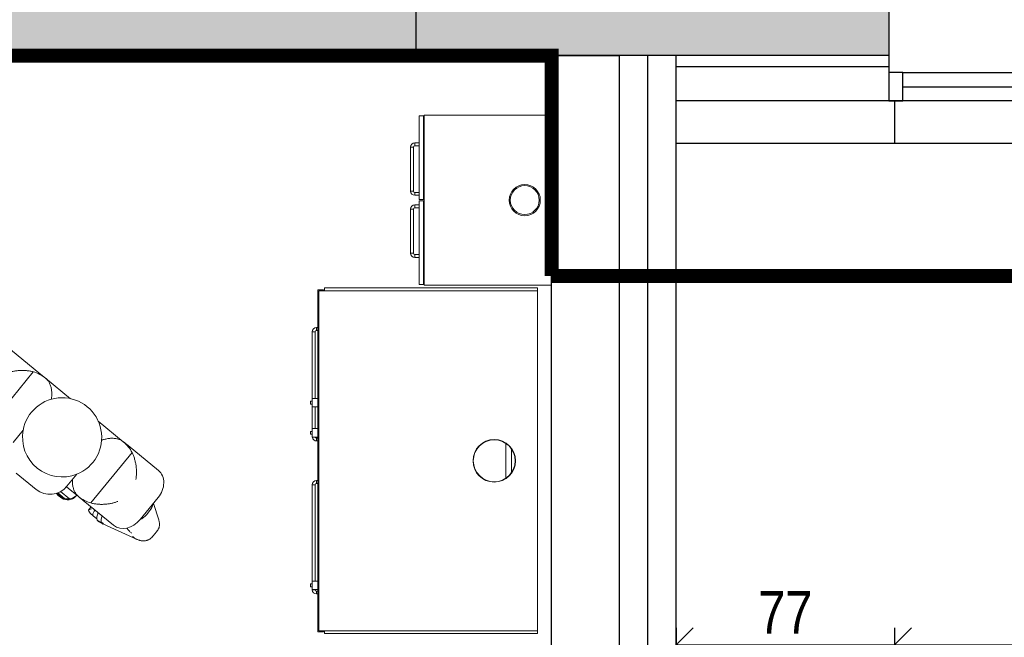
# Model space of a CAD drawing. Header units: millimetres. Extents: x 17147 to 52214, y -18116 to -4632.
# Tile 97 of 186: x 32552 to 32900, y -7212 to -6994. Entities that reach past the tile are written whole.
import ezdxf

# ---------------------------------------------------------------- set-up
doc = ezdxf.new("R2010")
doc.units = ezdxf.units.MM
doc.linetypes.add('ACAD_ISO03W100', pattern=[30, 12, -18])
doc.layers.get('Defpoints').update_dxf_attribs({"color": 6})
for name, color, linetype, lineweight in [('A-opis', 130, 'Continuous', 9), ('A-wymiar', 177, 'Continuous', 0), ('A_SCIANA_ISTN', 253, 'Continuous', 25), ('a_wyposażenie koncepcja', 8, 'Continuous', 15)]:
    doc.layers.add(name, color=color, linetype=linetype, lineweight=lineweight)
doc.layers.add('S_KRESKOWANIE_SC_ISTN', color=7, linetype='Continuous', lineweight=0, true_color=0x878787)
doc.styles.add('wymiary', font='ARIALN.TTF')
doc.linetypes.add('BATTING', pattern='A,0.00254,-2.54,[134,ltypeshp.shx,S=2.54,R=0,X=-2.54,Y=0],-5.08,[134,ltypeshp.shx,S=2.54,R=180,X=2.54,Y=0],-2.54', length=10.16254)
doc.dimstyles.new('anka', dxfattribs={"dimtxt": 15, "dimasz": 12, "dimexe": 6, "dimexo": 0.0625, "dimgap": 4, "dimtad": 1, "dimdec": 0, "dimzin": 0, "dimdsep": 46, "dimtxsty": 'wymiary', "dimblk": 'OBLIQUE', "dimcen": 0.09, "dimclrt": 7, "dimadec": 0, "dimazin": 0, "dimtfac": 1, "dimtdec": 0, "dimtix": 1, "dimtofl": 0, "dimtmove": 0, "dimatfit": 3, "dimldrblk": 'OBLIQUE', "dimfxl": 6, "dimfxlon": 1, "dimtfill": 1, "dimtolj": 1, "dimtzin": 0, "dimarcsym": 0})

# ---------------------------------------------------------------- blocks, each defined once
blk = doc.blocks.new('_OBLIQUE')
at = {"color": 0, "linetype": 'ByBlock'}
blk.add_line((-0.5, -0.5), (0.5, 0.5), dxfattribs=at)
blk = doc.blocks.new('*D394')
at = {"layer": 'A-wymiar', "color": 0, "lineweight": -2, "transparency": 16777216}
for p, q in [((32784.01, -7208.73), (32784.01, -7220.73)), ((32861.01, -7208.73), (32861.01, -7220.73)), ((32784.01, -7214.73), (32861.01, -7214.73))]:
    blk.add_line(p, q, dxfattribs=at)
at = {"layer": 'Defpoints', "color": 0, "transparency": 16777216}
for p in [(32784.01, -7037.73), (32861.01, -7037.73), (32861.01, -7214.73)]:
    blk.add_point(p, dxfattribs=at)
at = {"layer": 'A-wymiar', "color": 0, "lineweight": -2, "transparency": 16777216, "xscale": 12, "yscale": 12, "zscale": 12, "rotation": 180}
blk.add_blockref('_OBLIQUE', (32784.01, -7214.73), dxfattribs=at)
at = {"layer": 'A-wymiar', "color": 0, "lineweight": -2, "transparency": 16777216, "xscale": 12, "yscale": 12, "zscale": 12}
blk.add_blockref('_OBLIQUE', (32861.01, -7214.73), dxfattribs=at)
at = {"layer": 'A-wymiar', "color": 7, "transparency": 16777216, "insert": (32822.51, -7203.23), "char_height": 15, "attachment_point": 5, "style": 'wymiary', "bg_fill": 3, "box_fill_scale": 1.1, "bg_fill_color": 256, "bg_fill_true_color": 13158600, "bg_fill_transparency": 0}
blk.add_mtext('\\A1;77', dxfattribs=at)
blk = doc.blocks.new('*D395')
at = {"layer": 'A-wymiar', "color": 0, "lineweight": -2, "transparency": 16777216}
for p, q in [((32861.01, -7208.73), (32861.01, -7220.73)), ((33058.01, -7208.73), (33058.01, -7220.73)), ((32861.01, -7214.73), (33058.01, -7214.73))]:
    blk.add_line(p, q, dxfattribs=at)
at = {"layer": 'Defpoints', "color": 0, "transparency": 16777216}
for p in [(32861.01, -7037.73), (33058.01, -7037.73), (33058.01, -7214.73)]:
    blk.add_point(p, dxfattribs=at)
at = {"layer": 'A-wymiar', "color": 0, "lineweight": -2, "transparency": 16777216, "xscale": 12, "yscale": 12, "zscale": 12, "rotation": 180}
blk.add_blockref('_OBLIQUE', (32861.01, -7214.73), dxfattribs=at)
at = {"layer": 'A-wymiar', "color": 0, "lineweight": -2, "transparency": 16777216, "xscale": 12, "yscale": 12, "zscale": 12}
blk.add_blockref('_OBLIQUE', (33058.01, -7214.73), dxfattribs=at)
at = {"layer": 'A-wymiar', "color": 7, "transparency": 16777216, "insert": (32959.51, -7203.08), "char_height": 15, "attachment_point": 5, "style": 'wymiary', "bg_fill": 3, "box_fill_scale": 1.1, "bg_fill_color": 256, "bg_fill_true_color": 13158600, "bg_fill_transparency": 0}
blk.add_mtext('\\A1;197', dxfattribs=at)
blk = doc.blocks.new('*D410')
at = {"layer": 'A-wymiar', "color": 0, "lineweight": -2, "transparency": 16777216}
for p, q in [((32784.01, -7238.73), (32784.01, -7250.73)), ((35233.51, -7238.73), (35233.51, -7250.73)), ((35233.51, -7244.73), (32784.01, -7244.73))]:
    blk.add_line(p, q, dxfattribs=at)
at = {"layer": 'Defpoints', "color": 0, "transparency": 16777216}
for p in [(32784.01, -7037.73), (35233.51, -7037.73), (32784.01, -7244.73)]:
    blk.add_point(p, dxfattribs=at)
at = {"layer": 'A-wymiar', "color": 0, "lineweight": -2, "transparency": 16777216, "xscale": 12, "yscale": 12, "zscale": 12, "rotation": 180}
blk.add_blockref('_OBLIQUE', (32784.01, -7244.73), dxfattribs=at)
at = {"layer": 'A-wymiar', "color": 0, "lineweight": -2, "transparency": 16777216, "xscale": 12, "yscale": 12, "zscale": 12}
blk.add_blockref('_OBLIQUE', (35233.51, -7244.73), dxfattribs=at)
at = {"layer": 'A-wymiar', "color": 7, "transparency": 16777216, "insert": (34008.76, -7233.08), "char_height": 15, "attachment_point": 5, "style": 'wymiary', "bg_fill": 3, "box_fill_scale": 1.1, "bg_fill_color": 256, "bg_fill_true_color": 13158600, "bg_fill_transparency": 0}
blk.add_mtext('\\A1;2450', dxfattribs=at)

msp = doc.modelspace()

# ---------------------------------------------------------------- hatches: boundary and pattern name
at = {"layer": 'S_KRESKOWANIE_SC_ISTN', "transparency": 33554559}
h = msp.add_hatch(color=256, dxfattribs=at)
h.dxf.hatch_style = 1
h.paths.add_polyline_path([(32584.51, -6821.73), (32610.51, -6821.73), (32610.51, -6809.73), (32558.51, -6809.73), (32558.51, -6629.48), (32558.51, -6381.73), (32546.51, -6381.73), (32546.51, -7006.73), (32692.01, -7006.73), (32692.01, -6981.73), (32584.51, -6981.73)])
h = msp.add_hatch(color=256, dxfattribs=at)
h.dxf.hatch_style = 1
h.paths.add_polyline_path([(33229.96, -6381.73), (32739.51, -6381.73), (32739.51, -6809.73), (32700.51, -6809.73), (32700.51, -6821.73), (32726.51, -6821.73), (32726.51, -6981.73), (32692.01, -6981.73), (32692.01, -7006.73), (32782.09, -7006.73), (32782.09, -7006.73), (32859.01, -7006.73), (32859.01, -6981.73), (32764.51, -6981.73), (32764.51, -6827.62), (32764.51, -6406.73), (33229.96, -6406.73)])

# ---------------------------------------------------------------- linework, layer by layer
at = {"layer": 'A-opis', "color": 156, "linetype": 'ACAD_ISO03W100', "true_color": 0x0f468a, "const_width": 5}
for points in [[(32546.51, -7006.73), (32546.51, -6357.85), (35344.05, -6357.85), (35344.05, -7084.53), (32740.01, -7084.53)], [(32546.51, -7006.73), (32740.01, -7006.73), (32740.01, -7084.53)]]:
    msp.add_lwpolyline(points, dxfattribs=at)
at = {"layer": 'A_SCIANA_ISTN'}
for p, q in [((32692.01, -6981.73), (32692.01, -7006.73)), ((32859.01, -6981.73), (32859.01, -7022.73)), ((32859.01, -6981.73), (32859.01, -7022.73)), ((32692.01, -7006.73), (32526.51, -7006.73)), ((32859.01, -7006.73), (32692.01, -7006.73)), ((32859.01, -7006.73), (32692.01, -7006.73)), ((32740.01, -7006.73), (32764.01, -7006.73)), ((32740.01, -7582.23), (32740.01, -7006.73)), ((32764.01, -7606.23), (32764.01, -7006.73)), ((32784.01, -7626.23), (32784.01, -7006.73)), ((32859.01, -7010.73), (32784.01, -7010.73)), ((32859.01, -7010.73), (32784.01, -7010.73)), ((32864.01, -7022.73), (32784.01, -7022.73)), ((32861.01, -7022.73), (32861.01, -7037.73)), ((32861.01, -7022.73), (32861.01, -7037.73)), ((32861.01, -7037.73), (32784.01, -7037.73))]:
    msp.add_line(p, q, dxfattribs=at)
at = {"layer": 'A_SCIANA_ISTN', "linetype": 'BATTING', "ltscale": 0.7}
msp.add_line((32774.01, -7616.23), (32774.01, -7006.73), dxfattribs=at)
at = {"layer": 'A_SCIANA_ISTN', "color": 4}
msp.add_line((32864.01, -7017.73), (33055.01, -7017.73), dxfattribs=at)
for points in [[(32859.01, -7022.73), (32864.01, -7022.73), (32864.01, -7012.73), (32859.01, -7012.73)], [(32859.01, -7022.73), (32864.01, -7022.73), (32864.01, -7012.73), (32859.01, -7012.73)], [(32864.01, -7012.73), (33055.01, -7012.73), (33055.01, -7022.73), (32864.01, -7022.73)]]:
    msp.add_lwpolyline(points, close=True, dxfattribs=at)
at = {"layer": 'A_SCIANA_ISTN'}
for points in [[(32784.01, -7626.23), (32784.01, -7626.23), (32784.01, -7037.73)], [(33987.76, -7037.73), (32859.47, -7037.73)]]:
    msp.add_lwpolyline(points, dxfattribs=at)
at = {"layer": 'a_wyposażenie koncepcja'}
for p, q in [((32694.71, -7027.93), (32693.21, -7027.93)), ((32693.21, -7027.93), (32693.21, -7057.53)), ((32694.71, -7057.53), (32694.71, -7027.93)), ((32740.01, -7027.73), (32695.01, -7027.73)), ((32695.01, -7027.73), (32695.01, -7087.73)), ((32691.21, -7039.03), (32690.21, -7039.03)), ((32691.21, -7039.03), (32690.21, -7039.03)), ((32690.21, -7039.03), (32690.21, -7054.53)), ((32691.21, -7039.03), (32691.21, -7054.53)), ((32691.71, -7037.53), (32691.71, -7038.53)), ((32691.71, -7038.53), (32691.71, -7037.53)), ((32691.71, -7037.53), (32693.21, -7037.53)), ((32691.71, -7038.53), (32693.21, -7038.53)), ((32690.21, -7054.53), (32691.21, -7054.53)), ((32691.21, -7054.53), (32690.21, -7054.53)), ((32691.71, -7056.03), (32691.71, -7055.03)), ((32691.71, -7055.03), (32691.71, -7056.03)), ((32693.21, -7055.03), (32691.71, -7055.03)), ((32693.21, -7056.03), (32691.71, -7056.03)), ((32691.71, -7059.43), (32691.71, -7060.43)), ((32691.71, -7060.43), (32691.71, -7059.43)), ((32691.71, -7059.43), (32693.21, -7059.43)), ((32691.71, -7060.43), (32693.21, -7060.43)), ((32693.21, -7057.53), (32694.71, -7057.53)), ((32694.71, -7057.93), (32693.21, -7057.93)), ((32693.21, -7057.93), (32693.21, -7087.53)), ((32694.71, -7087.53), (32694.71, -7057.93)), ((32690.21, -7060.93), (32691.21, -7060.93)), ((32691.21, -7060.93), (32690.21, -7060.93)), ((32690.21, -7060.93), (32690.21, -7076.43)), ((32691.21, -7060.93), (32691.21, -7076.43)), ((32691.21, -7076.43), (32690.21, -7076.43)), ((32691.21, -7076.43), (32690.21, -7076.43)), ((32691.71, -7077.93), (32691.71, -7076.93)), ((32691.71, -7076.93), (32691.71, -7077.93)), ((32693.21, -7076.93), (32691.71, -7076.93)), ((32693.21, -7077.93), (32691.71, -7077.93)), ((32693.21, -7087.53), (32694.71, -7087.53)), ((32695.01, -7087.73), (32740.01, -7087.73)), ((32659.41, -7089.34), (32657.41, -7089.34)), ((32657.41, -7089.34), (32657.41, -7091.34)), ((32657.41, -7091.34), (32657.81, -7091.34)), ((32657.41, -7208.14), (32657.41, -7091.34)), ((32735.01, -7089.74), (32657.81, -7089.74)), ((32657.81, -7091.34), (32657.81, -7089.74)), ((32657.81, -7089.74), (32659.41, -7089.74)), ((32657.81, -7089.74), (32657.81, -7209.74)), ((32659.41, -7089.74), (32659.41, -7089.34)), ((32735.01, -7088.74), (32659.81, -7088.74)), ((32659.81, -7088.74), (32659.81, -7089.74)), ((32735.01, -7088.74), (32735.01, -7089.74)), ((32735.01, -7209.74), (32735.01, -7089.74)), ((32655.51, -7104.24), (32656.51, -7104.24)), ((32655.51, -7104.24), (32656.51, -7104.24)), ((32655.51, -7127.71), (32655.51, -7104.24)), ((32656.51, -7127.71), (32656.51, -7104.24)), ((32657.01, -7103.74), (32657.01, -7102.74)), ((32657.01, -7102.74), (32657.01, -7103.74)), ((32657.41, -7102.74), (32657.01, -7102.74)), ((32657.41, -7103.74), (32657.01, -7103.74)), ((32548.96, -7110.47), (32559.69, -7119.24)), ((32557, -7118.32), (32542.44, -7136.14)), ((32561.35, -7120.59), (32559.69, -7119.24)), ((32570.18, -7127.81), (32561.35, -7120.59)), ((32655.41, -7128.71), (32654.91, -7128.71)), ((32654.91, -7128.71), (32654.91, -7129.71)), ((32654.91, -7129.71), (32655.41, -7129.71)), ((32657.41, -7127.71), (32655.41, -7127.71)), ((32655.41, -7127.71), (32655.41, -7130.71)), ((32655.41, -7130.71), (32657.41, -7130.71)), ((32655.51, -7138.39), (32655.51, -7130.71)), ((32656.51, -7138.39), (32656.51, -7130.71)), ((32588.77, -7143.01), (32579.94, -7135.79)), ((32549.88, -7143.28), (32553.41, -7138.96)), ((32654.91, -7139.39), (32655.41, -7139.39)), ((32654.91, -7140.39), (32654.91, -7139.39)), ((32655.41, -7140.39), (32654.91, -7140.39)), ((32655.41, -7138.39), (32657.41, -7138.39)), ((32655.41, -7141.39), (32655.41, -7138.39)), ((32590.43, -7144.36), (32588.77, -7143.01)), ((32657.41, -7141.39), (32655.41, -7141.39)), ((32657.01, -7141.75), (32657.01, -7142.75)), ((32657.01, -7142.75), (32657.01, -7141.75)), ((32657.01, -7141.75), (32657.41, -7141.75)), ((32657.01, -7142.75), (32657.41, -7142.75)), ((32723.81, -7143.56), (32723.81, -7155.92)), ((32591.86, -7146.82), (32577.3, -7164.63)), ((32590.43, -7144.36), (32601.16, -7153.13)), ((32725.81, -7145.51), (32725.81, -7153.98)), ((32558, -7159.84), (32550.97, -7154.09)), ((32572.35, -7154.44), (32568.82, -7158.75)), ((32657.01, -7157.74), (32657.01, -7156.74)), ((32657.01, -7156.74), (32657.01, -7157.74)), ((32657.41, -7156.74), (32657.01, -7156.74)), ((32657.41, -7157.74), (32657.01, -7157.74)), ((32565.63, -7161.06), (32568.03, -7163.02)), ((32566.65, -7160.58), (32569.78, -7163.14)), ((32568.7, -7158.89), (32572.95, -7162.36)), ((32655.51, -7158.24), (32656.51, -7158.24)), ((32656.51, -7158.24), (32655.51, -7158.24)), ((32655.51, -7192.18), (32655.51, -7158.24)), ((32656.51, -7192.18), (32656.51, -7158.24)), ((32565.78, -7161.96), (32566.55, -7162.59)), ((32565.91, -7161.8), (32566.68, -7162.43)), ((32572.16, -7162.05), (32572.32, -7161.85)), ((32572.95, -7162.36), (32574.6, -7163.71)), ((32585.34, -7172.49), (32574.6, -7163.71)), ((32601.06, -7162.73), (32594.73, -7170.48)), ((32601.28, -7170.63), (32599.4, -7164.77)), ((32576.62, -7166.97), (32577.41, -7166.01)), ((32578.15, -7169.17), (32577.32, -7168.49)), ((32578.83, -7167.17), (32578.52, -7167.54)), ((32598.14, -7167.33), (32596.93, -7168.8)), ((32579.47, -7170.25), (32578.15, -7169.17)), ((32581.11, -7171.56), (32579.56, -7170.68)), ((32581.49, -7172.01), (32579.94, -7171.14)), ((32593.67, -7177.52), (32581.55, -7172.04)), ((32600.53, -7174.76), (32599.32, -7176.24)), ((32657.41, -7192.18), (32655.41, -7192.18)), ((32655.41, -7192.18), (32655.41, -7195.18)), ((32655.41, -7193.18), (32654.91, -7193.18)), ((32654.91, -7193.18), (32654.91, -7194.18)), ((32654.91, -7194.18), (32655.41, -7194.18)), ((32655.41, -7195.18), (32657.41, -7195.18)), ((32655.51, -7195.25), (32655.51, -7195.18)), ((32655.51, -7195.25), (32656.51, -7195.25)), ((32655.51, -7195.25), (32656.51, -7195.25)), ((32656.51, -7195.25), (32656.51, -7195.18)), ((32657.01, -7195.75), (32657.01, -7196.75)), ((32657.01, -7196.75), (32657.01, -7195.75)), ((32657.01, -7195.75), (32657.41, -7195.75)), ((32657.01, -7196.75), (32657.41, -7196.75)), ((32657.41, -7208.14), (32657.81, -7208.14)), ((32657.41, -7210.14), (32657.41, -7208.14)), ((32659.41, -7210.14), (32657.41, -7210.14)), ((32657.81, -7208.14), (32657.81, -7209.74)), ((32657.81, -7209.74), (32735.01, -7209.74)), ((32657.81, -7209.74), (32659.41, -7209.74)), ((32659.41, -7209.74), (32659.41, -7210.14)), ((32659.81, -7210.74), (32659.81, -7209.74)), ((32735.01, -7209.74), (32735.01, -7210.74)), ((32735.01, -7210.74), (32659.81, -7210.74))]:
    msp.add_line(p, q, dxfattribs=at)
for centre, radius in [((32730.51, -7057.73), 5.5), ((32719.74, -7149.74), 7.5)]:
    msp.add_circle(centre, radius, dxfattribs=at)
at = {"layer": 'a_wyposażenie koncepcja', "extrusion": (0, 0, -1)}
for centre, radius in [((-32730.51, -7057.73), 5.1), ((-32719.74, -7149.74), 7.4)]:
    msp.add_circle(centre, radius, dxfattribs=at)
for centre, radius, start, end in [((-32691.71, -7039.03), 1.5, 0, 90), ((-32691.71, -7054.53), 1.5, 270, 0), ((-32691.71, -7060.93), 1.5, 0, 90), ((-32691.71, -7076.43), 1.5, 270, 0), ((-32657.01, -7104.24), 1.5, 0, 90), ((-32567.15, -7141.48), 13.96, 248.156, 10.3648), ((-32657.01, -7141.25), 1.5, 270, 354.5399), ((-32657.01, -7158.24), 1.5, 0, 90), ((-32562.87, -7153.89), 7.68, 219.2617, 309.2617), ((-32657.01, -7195.25), 1.5, 270, 0)]:
    msp.add_arc(centre, radius, start, end, dxfattribs=at)
at = {"layer": 'a_wyposażenie koncepcja'}
for centre, radius, start, end in [((32691.71, -7039.03), 0.5, 90, 180), ((32691.71, -7054.53), 0.5, 180, 270), ((32691.71, -7060.93), 0.5, 90, 180), ((32691.71, -7076.43), 0.5, 180, 270), ((32657.01, -7104.24), 0.5, 90, 180), ((32567.15, -7141.48), 14, 291.5799, 169.8992), ((32657.01, -7141.25), 0.5, 196.5862, 270), ((32657.01, -7158.24), 0.5, 90, 180), ((32657.01, -7195.25), 0.5, 180, 270)]:
    msp.add_arc(centre, radius, start, end, dxfattribs=at)
at = {"layer": 'a_wyposażenie koncepcja', "extrusion": (0, 0, -1)}
for centre, major_axis, ratio, start_param, end_param in [((32556.73, -7126.5), (-7.71, 6.31), 0.752769, 1.049092, 1.551626), ((32583.9, -7148.71), (7.71, -6.31), 0.752769, 4.73156, 5.234094), ((32569.8, -7157.04), (-3.89, -4.76), 0.650449, 0, 0.210613), ((32570.57, -7157.67), (-3.89, -4.76), 0.650449, 5.922004, 6.283185), ((32569.51, -7158.97), (-2.76, -3.38), 0.917405, 5.490186, 5.922004), ((32569.37, -7159.15), (-2.55, -3.12), 0.992588, 4.767642, 5.490186), ((32577.57, -7156.45), (7.71, -6.31), 0.752769, 1.049092, 1.551626), ((32583.23, -7169.03), (1.66, 3.12), 0.482166, 3.55581, 4.411239), ((32583.2, -7168.95), (-1.71, -3.07), 0.466051, -0.038925, 0.347257), ((32596.82, -7173.09), (-4.44, -2.39), 0.734778, 3.896315, 4.201008), ((32595.62, -7174.56), (-4.44, -2.39), 0.734778, -2.082178, -1.777485)]:
    msp.add_ellipse(centre, major_axis=major_axis, ratio=ratio, start_param=start_param, end_param=end_param, dxfattribs=at)
at = {"layer": 'a_wyposażenie koncepcja'}
for centre, major_axis, ratio, start_param, end_param in [((32596.41, -7158.94), (-4.75, -5.81), 0.800182, 1.570796, 3.141593), ((32568.28, -7158.89), (3.1, -2.53), 0.990582, 4.464509, 4.712389), ((32569.06, -7159.53), (3.1, -2.53), 0.990582, -1.570796, -0.261265), ((32569.07, -7159.52), (-2.54, -3.11), 0.996458, 1.309532, 1.570796), ((32594.39, -7165.53), (4.48, 2.28), 0.760464, -1.045682, -0.472082), ((32578.27, -7167.33), (-1.97, -0.2), 0.387457, 5.082036, 5.763989), ((32578.27, -7167.33), (1.83, 0.18), 0.571495, 2.622396, 2.771946), ((32578.27, -7167.33), (-1.48, 1.21), 0.785106, 0.681953, 1.570796), ((32579.1, -7168.01), (-0.95, -1.16), 0.496132, -1.570796, 0), ((32581.69, -7168.15), (-1.66, -3.12), 0.482166, -1.361357, -0.414218), ((32581.65, -7168.07), (1.71, 3.07), 0.466051, 2.794336, 3.137658), ((32583.84, -7169.24), (-30.24, 12.03), 0.097494, 1.519241, 1.539927), ((32590.08, -7166.68), (4.75, 5.81), 0.800182, 3.141593, 4.712389), ((32593.19, -7167), (4.48, 2.28), 0.760464, 4.663854, 5.237504)]:
    msp.add_ellipse(centre, major_axis=major_axis, ratio=ratio, start_param=start_param, end_param=end_param, dxfattribs=at)
for points, knots in [([(32547.41, -7118.89), (32547.73, -7118.76), (32548.06, -7118.64), (32548.76, -7118.43), (32549.13, -7118.33), (32549.89, -7118.16), (32550.29, -7118.08), (32551.09, -7117.96), (32551.51, -7117.92), (32552.35, -7117.85), (32552.78, -7117.84), (32553.65, -7117.84), (32554.09, -7117.86), (32554.97, -7117.94), (32555.42, -7118), (32556.24, -7118.14), (32556.62, -7118.22), (32557, -7118.32)], [0, 0, 0, 0, 13.613893, 13.613893, 27.227786, 27.227786, 40.84168, 40.84168, 54.455573, 54.455573, 68.069466, 68.069466, 81.683359, 81.683359, 95.297252, 95.297252, 107.141075, 107.141075, 107.141075, 107.141075]), ([(32561.33, -7120.57), (32561.43, -7120.66), (32561.52, -7120.75), (32561.75, -7120.97), (32561.87, -7121.11), (32562.11, -7121.39), (32562.22, -7121.54), (32562.42, -7121.84), (32562.51, -7121.99), (32562.68, -7122.3), (32562.77, -7122.48), (32562.93, -7122.85), (32563.01, -7123.05), (32563.14, -7123.44), (32563.2, -7123.64), (32563.29, -7124.04), (32563.33, -7124.23), (32563.4, -7124.63), (32563.43, -7124.84), (32563.47, -7125.28), (32563.49, -7125.51), (32563.5, -7125.97), (32563.51, -7126.2), (32563.5, -7126.64), (32563.49, -7126.86), (32563.47, -7127.24), (32563.46, -7127.42), (32563.43, -7127.69), (32563.42, -7127.78), (32563.41, -7127.91), (32563.4, -7127.95), (32563.4, -7127.99)], [76.678048, 76.678048, 76.678048, 76.678048, 80.646637, 80.646637, 85.848182, 85.848182, 91.049727, 91.049727, 96.251272, 96.251272, 102.088226, 102.088226, 107.92518, 107.92518, 113.762134, 113.762134, 119.599088, 119.599088, 125.926062, 125.926062, 132.253036, 132.253036, 138.580009, 138.580009, 144.906983, 144.906983, 149.905587, 149.905587, 152.40489, 152.40489, 153.584303, 153.584303, 153.584303, 153.584303]), ([(32561.35, -7120.59), (32561.35, -7120.59), (32561.35, -7120.59), (32561.34, -7120.58), (32561.33, -7120.58), (32561.33, -7120.57)], [-0.086634, -0.086634, -0.086634, -0.086634, 0, 0, 2.39152, 2.39152, 2.39152, 2.39152]), ([(32581.11, -7142.47), (32581.15, -7142.46), (32581.19, -7142.44), (32581.32, -7142.4), (32581.4, -7142.38), (32581.66, -7142.3), (32581.84, -7142.25), (32582.2, -7142.16), (32582.41, -7142.1), (32582.85, -7142.01), (32583.07, -7141.96), (32583.52, -7141.89), (32583.75, -7141.86), (32584.19, -7141.81), (32584.41, -7141.8), (32584.81, -7141.78), (32585.01, -7141.78), (32585.41, -7141.8), (32585.62, -7141.82), (32586.03, -7141.87), (32586.24, -7141.9), (32586.64, -7141.99), (32586.83, -7142.04), (32587.17, -7142.15), (32587.34, -7142.21), (32587.67, -7142.34), (32587.83, -7142.42), (32588.16, -7142.6), (32588.32, -7142.69), (32588.58, -7142.86), (32588.69, -7142.94), (32588.79, -7143.02)], [165.523505, 165.523505, 165.523505, 165.523505, 166.702919, 166.702919, 169.202221, 169.202221, 174.200826, 174.200826, 180.527799, 180.527799, 186.854773, 186.854773, 193.181747, 193.181747, 199.50872, 199.50872, 205.345674, 205.345674, 211.182629, 211.182629, 217.019583, 217.019583, 222.856537, 222.856537, 228.058082, 228.058082, 233.259627, 233.259627, 238.461172, 238.461172, 242.42976, 242.42976, 242.42976, 242.42976]), ([(32588.79, -7143.02), (32588.79, -7143.02), (32588.78, -7143.01), (32588.77, -7143.01), (32588.77, -7143.01), (32588.77, -7143.01)], [1.639754, 1.639754, 1.639754, 1.639754, 4.031272, 4.031272, 4.117906, 4.117906, 4.117906, 4.117906]), ([(32591.86, -7146.82), (32592.03, -7147.17), (32592.19, -7147.52), (32592.49, -7148.3), (32592.64, -7148.72), (32592.89, -7149.57), (32592.99, -7150), (32593.17, -7150.85), (32593.24, -7151.28), (32593.35, -7152.12), (32593.39, -7152.53), (32593.43, -7153.35), (32593.44, -7153.75), (32593.42, -7154.53), (32593.4, -7154.91), (32593.32, -7155.64), (32593.27, -7155.99), (32593.21, -7156.32)], [1.770071, 1.770071, 1.770071, 1.770071, 13.613893, 13.613893, 27.227786, 27.227786, 40.84168, 40.84168, 54.455573, 54.455573, 68.069466, 68.069466, 81.683359, 81.683359, 95.297252, 95.297252, 108.911146, 108.911146, 108.911146, 108.911146]), ([(32572.97, -7162.38), (32572.87, -7162.29), (32572.77, -7162.2), (32572.55, -7161.98), (32572.43, -7161.84), (32572.19, -7161.56), (32572.08, -7161.41), (32571.88, -7161.11), (32571.79, -7160.96), (32571.62, -7160.65), (32571.53, -7160.47), (32571.37, -7160.1), (32571.29, -7159.91), (32571.16, -7159.51), (32571.1, -7159.31), (32571, -7158.91), (32570.96, -7158.72), (32570.9, -7158.33), (32570.87, -7158.11), (32570.83, -7157.67), (32570.81, -7157.44), (32570.79, -7156.98), (32570.79, -7156.76), (32570.8, -7156.46), (32570.8, -7156.39), (32570.8, -7156.33)], [76.678048, 76.678048, 76.678048, 76.678048, 80.646637, 80.646637, 85.848182, 85.848182, 91.049727, 91.049727, 96.251272, 96.251272, 102.088226, 102.088226, 107.92518, 107.92518, 113.762134, 113.762134, 119.599088, 119.599088, 125.926062, 125.926062, 132.253036, 132.253036, 138.580009, 138.580009, 140.539105, 140.539105, 140.539105, 140.539105]), ([(32572.95, -7162.36), (32572.95, -7162.36), (32572.95, -7162.36), (32572.96, -7162.37), (32572.97, -7162.37), (32572.97, -7162.38)], [-0.086634, -0.086634, -0.086634, -0.086634, 0, 0, 2.39152, 2.39152, 2.39152, 2.39152]), ([(32586.89, -7164.07), (32586.57, -7164.19), (32586.24, -7164.31), (32585.53, -7164.53), (32585.17, -7164.62), (32584.41, -7164.8), (32584.01, -7164.87), (32583.2, -7164.99), (32582.79, -7165.04), (32581.94, -7165.1), (32581.51, -7165.11), (32580.64, -7165.11), (32580.21, -7165.09), (32579.32, -7165.01), (32578.88, -7164.96), (32578.06, -7164.81), (32577.68, -7164.73), (32577.3, -7164.63)], [0, 0, 0, 0, 13.613826, 13.613826, 27.227651, 27.227651, 40.841477, 40.841477, 54.455303, 54.455303, 68.069128, 68.069128, 81.682954, 81.682954, 95.296779, 95.296779, 107.141046, 107.141046, 107.141046, 107.141046]), ([(32601.26, -7173.58), (32601.3, -7173.48), (32601.34, -7173.38), (32601.41, -7173.15), (32601.44, -7173.04), (32601.49, -7172.8), (32601.5, -7172.68), (32601.53, -7172.43), (32601.54, -7172.3), (32601.54, -7172.05), (32601.53, -7171.92), (32601.51, -7171.66), (32601.49, -7171.53), (32601.45, -7171.28), (32601.43, -7171.15), (32601.36, -7170.9), (32601.33, -7170.78), (32601.29, -7170.65), (32601.29, -7170.64), (32601.28, -7170.63)], [186.884233, 186.884233, 186.884233, 186.884233, 190.668396, 190.668396, 194.452558, 194.452558, 198.236721, 198.236721, 202.020884, 202.020884, 205.805047, 205.805047, 209.58921, 209.58921, 213.373373, 213.373373, 217.157536, 217.157536, 217.430582, 217.430582, 217.430582, 217.430582]), ([(32591.66, -7175.23), (32591.55, -7175.14), (32591.43, -7175.04), (32591.18, -7174.82), (32591.06, -7174.71), (32590.81, -7174.46), (32590.7, -7174.33), (32590.47, -7174.06), (32590.36, -7173.92), (32590.19, -7173.68), (32590.11, -7173.57), (32590.04, -7173.46)], [0.404671, 0.404671, 0.404671, 0.404671, 4.958703, 4.958703, 9.917407, 9.917407, 14.87611, 14.87611, 19.834814, 19.834814, 23.51451, 23.51451, 23.51451, 23.51451]), ([(32592.04, -7176.47), (32592.15, -7176.56), (32592.27, -7176.66), (32592.51, -7176.84), (32592.63, -7176.93), (32592.89, -7177.1), (32593.02, -7177.18), (32593.29, -7177.33), (32593.43, -7177.4), (32593.71, -7177.54), (32593.86, -7177.6), (32594.15, -7177.71), (32594.29, -7177.76), (32594.58, -7177.84), (32594.73, -7177.88), (32595.02, -7177.94), (32595.16, -7177.97), (32595.43, -7178), (32595.56, -7178.01), (32595.81, -7178.02), (32595.94, -7178.02), (32596.2, -7178.01), (32596.33, -7178), (32596.59, -7177.96), (32596.72, -7177.94), (32596.98, -7177.88), (32597.1, -7177.84), (32597.35, -7177.76), (32597.47, -7177.71), (32597.71, -7177.6), (32597.82, -7177.54), (32598.04, -7177.41), (32598.15, -7177.34), (32598.25, -7177.26)], [0, 0, 0, 0, 4.395738, 4.395738, 8.791477, 8.791477, 13.187215, 13.187215, 17.582954, 17.582954, 21.978692, 21.978692, 26.374431, 26.374431, 30.770169, 30.770169, 35.165908, 35.165908, 38.950071, 38.950071, 42.734234, 42.734234, 46.518397, 46.518397, 50.30256, 50.30256, 54.086723, 54.086723, 57.870885, 57.870885, 61.655048, 61.655048, 65.439211, 65.439211, 65.439211, 65.439211])]:
    msp.add_open_spline(points, degree=3, knots=knots, dxfattribs=at)

# ---------------------------------------------------------------- next in the draw order: dimensions: what is measured, and where the dimension line sits
at = {"layer": 'A-wymiar'}
dim = msp.add_linear_dim(base=(32861.01, -7214.73), p1=(32784.01, -7037.73), p2=(32861.01, -7037.73), dimstyle='anka', dxfattribs=at)
dim.commit()
dim.dimension.update_dxf_attribs({"geometry": '*D394', "text_midpoint": (32822.51, -7203.23)})

# ---------------------------------------------------------------- next in the draw order: dimensions: what is measured, and where the dimension line sits
dim = msp.add_linear_dim(base=(33058.01, -7214.73), p1=(32861.01, -7037.73), p2=(33058.01, -7037.73), dimstyle='anka', override={"dimtmove": 1}, dxfattribs=at)
dim.commit()
dim.dimension.update_dxf_attribs({"geometry": '*D395', "text_midpoint": (32959.51, -7203.08)})

# ---------------------------------------------------------------- next in the draw order: dimensions: what is measured, and where the dimension line sits
dim = msp.add_linear_dim(base=(32784.0146389, -7244.73364351), p1=(35233.5146389, -7037.72743354), p2=(32784.0146389, -7037.72743354), dimstyle='anka', dxfattribs=at)
dim.commit()
dim.dimension.update_dxf_attribs({"geometry": '*D410', "text_midpoint": (34008.7646389, -7233.07504869)})

doc.saveas('drawing.dxf')
